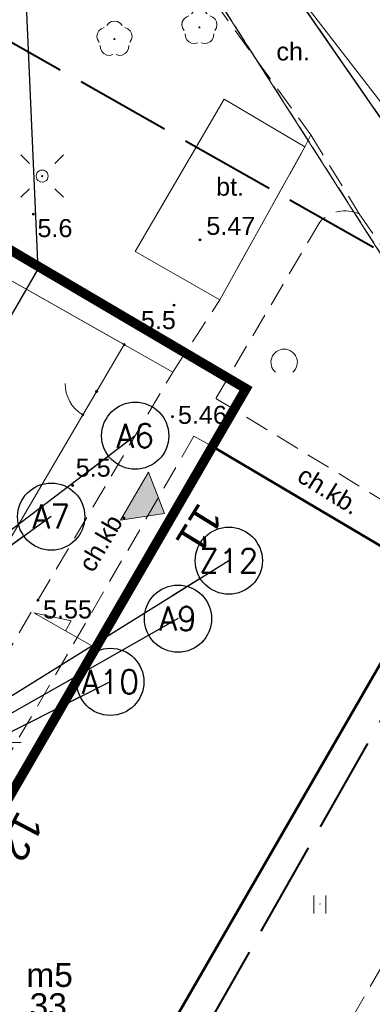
# Model space of a CAD drawing. Extents: x 5477758 to 5478338, y 5918296 to 5918502.
# Tile 127 of 138: x 5477956 to 5477971, y 5918433 to 5918474. Entities that reach past the tile are written whole.
import ezdxf
from ezdxf.enums import TextEntityAlignment as Align

# ---------------------------------------------------------------- set-up
doc = ezdxf.new("R2010")
doc.units = 0
doc.header["$PDSIZE"] = 0.75
for name, pattern in [('budynki akt$0$DASHED', [19.05, 12.7, -6.35]), ('PRZER1-1', [2, 1, -1]), ('PRZER2-1', [3, 2, -1]), ('PRZER3-1', [4, 3, -1]), ('PRZER4-1', [5, 4, -1])]:
    doc.linetypes.add(name, pattern=pattern)
doc.layers.get('0').update_dxf_attribs({"linetype": 'CONTINUOUS', "lineweight": 13})
for name, color, linetype, lineweight in [('000_wejscia do budynków', 7, 'CONTINUOUS', 0), ('0_PROJEKTOWANE OGRODZENIE', 7, 'CONTINUOUS', 0), ('0_PROJEKTOWANE SPADKI TERENU', 7, 'CONTINUOUS', 0), ('0_WSPÓŁRZĘDNE_ODNOŚNIKI', 6, 'CONTINUOUS', 15), ('A_GRANICA OPRACOWANIA', 7, 'CONTINUOUS', 0), ('GEPADR_O', 236, 'CONTINUOUS', 18), ('GESBZO', 7, 'CONTINUOUS', 50), ('GESBZO_O', 7, 'CONTINUOUS', 50), ('GESDZI', 7, 'CONTINUOUS', 18), ('GESUZY', 96, 'PRZER1-1', 18), ('GSLINN', 7, 'CONTINUOUS', 18), ('GSLKRW', 7, 'CONTINUOUS', 25), ('GSPPRB', 7, 'CONTINUOUS', 20), ('GSPRDL', 96, 'CONTINUOUS', 18), ('GSSINN', 7, 'CONTINUOUS', 18), ('GSSINN_O', 7, 'CONTINUOUS', 18), ('GSSKOA', 7, 'PRZER3-1', 18), ('GSSKOD', 7, 'PRZER2-1', 18), ('GSSKOD_O', 7, 'PRZER2-1', 18), ('GSSUTR', 7, 'PRZER2-1', 18), ('GULGPR', 2, 'CONTINUOUS', 18), ('GUPELA', 7, 'CONTINUOUS', 18), ('GUPPRZ_O', 7, 'CONTINUOUS', 18), ('OT_Rzedna', 7, 'CONTINUOUS', 18), ('pomiar', 7, 'CONTINUOUS', 18), ('wysokosci', 7, 'CONTINUOUS', 18), ('zakres', 150, 'PRZER4-1', 50)]:
    doc.layers.add(name, color=color, linetype=linetype, lineweight=lineweight)
doc.styles.add('GEO-INFO', font='arial.ttf')
doc.styles.add('pktkecm$0$Punkty', font='simplex.shx', dxfattribs={"width": 0.8, "oblique": 10, "height": 1})
doc.styles.add('pktkecm$0$STANDARD', font='romans')
doc.dimstyles.new('pktkecm$0$ODNOŚNIKI', dxfattribs={"dimtxt": 17.5, "dimasz": 6, "dimexe": 7, "dimexo": 7, "dimgap": 7, "dimtad": 1, "dimtoh": 1, "dimdec": 0, "dimzin": 0, "dimdsep": 46, "dimtxsty": 'pktkecm$0$STANDARD', "dimblk": 'pktkecm$0$_Dot', "dimcen": 8, "dimdle": 7, "dimclrt": 2, "dimadec": 0, "dimazin": 0, "dimtfac": 1, "dimtdec": 0, "dimtofl": 0, "dimtmove": 0, "dimatfit": 3, "dimldrblk": 'pktkecm$0$_DotBlank', "dimfxl": 0, "dimtolj": 1, "dimtzin": 0, "dimarcsym": 0})

# ---------------------------------------------------------------- blocks, each defined once
blk = doc.blocks.new('SPDLP')
blk.add_hatch(color=0).paths.add_polyline_path([(0, -0.09), (0.027812, -0.085595), (0.052901, -0.072812), (0.072812, -0.052901), (0.085595, -0.027812), (0.09, 0), (0.085595, 0.027812), (0.072812, 0.052901), (0.052901, 0.072812), (0.027812, 0.085595), (0, 0.09), (-0.027812, 0.085595), (-0.052901, 0.072812), (-0.072812, 0.052901), (-0.085595, 0.027812), (-0.09, 0), (-0.085595, -0.027812), (-0.072812, -0.052901), (-0.052901, -0.072812), (-0.027812, -0.085595)])
at = {"color": 0}
for points in [[(-1.271938, -0.268652), (-1.40916, -0.048001), (-1.462858, 0.20623), (-1.426585, 0.463525), (-1.304695, 0.693003), (-1.11182, 0.867117), (-0.871109, 0.964971)], [(-0.648554, 1.126667), (-0.481106, 1.325358), (-0.255912, 1.454989), (0, 1.5), (0.255912, 1.454989), (0.481106, 1.325358), (0.648554, 1.126667)], [(0.871109, 0.964971), (1.11182, 0.867117), (1.304695, 0.693003), (1.426585, 0.463525), (1.462858, 0.20623), (1.40916, -0.048001), (1.271938, -0.268652)], [(-0.137547, -1.292703), (-0.389802, -1.355024), (-0.648184, -1.327532), (-0.881678, -1.213525), (-1.062258, -1.026689), (-1.168249, -0.78945), (-1.186929, -0.530282)], [(1.186929, -0.530282), (1.168249, -0.78945), (1.062258, -1.026689), (0.881678, -1.213525), (0.648184, -1.327532), (0.389802, -1.355024), (0.137547, -1.292703)]]:
    blk.add_lwpolyline(points, dxfattribs=at)
blk = doc.blocks.new('SPTRW')
at = {"color": 0}
for points in [[(-0.51332, 0.7233), (-0.51332, -0.7767)], [(0.48668, -0.7767), (0.48668, 0.7233)]]:
    blk.add_lwpolyline(points, dxfattribs=at)
blk = doc.blocks.new('OTRN')
at = {"linetype": 'Continuous', "lineweight": 13}
blk.add_hatch(color=0, dxfattribs=at).paths.add_polyline_path([(0, -0.091, 1), (0, 0.091, 1)])
at = {"color": 0, "linetype": 'Continuous', "lineweight": 13}
blk.add_circle((0, 0), 0.0906, dxfattribs=at)
blk = doc.blocks.new('KTOK04_500')
at = {"color": 0, "linetype": 'Continuous', "lineweight": 13}
blk.add_arc((3, 0), 3, 119.98164, 180, dxfattribs=at)
blk = doc.blocks.new('OTZK_1')
at = {"color": 0, "linetype": 'Continuous', "lineweight": 18}
blk.add_arc((0, 0), 1.1, 311.18593, 228.81407, dxfattribs=at)
blk = doc.blocks.new('SUEO')
blk.add_hatch(color=0).paths.add_polyline_path([(-0.002174, 0.089974), (0.023762, 0.086807), (0.042561, 0.0793), (0.060131, 0.066965), (0.076266, 0.047786), (0.086234, 0.025762), (0.089972, 0.002226), (0.088646, -0.015553), (0.081114, -0.038994), (0.066834, -0.060276), (0.049699, -0.075033), (0.027576, -0.085671), (0.004027, -0.08991), (-0.019639, -0.087831), (-0.040932, -0.080154), (-0.059082, -0.067892), (-0.073734, -0.051607), (-0.08374, -0.032979), (-0.089221, -0.011817), (-0.089063, 0.012951), (-0.082571, 0.035806), (-0.069528, 0.057148), (-0.048957, 0.075519), (-0.026898, 0.085887)])
at = {"color": 0}
for points in [[(-1.767767, 1.767767), (-1.06066, 1.06066)], [(1.767767, 1.767767), (1.06066, 1.06066)], [(-1.767767, -1.767767), (-1.06066, -1.06066)], [(1.767767, -1.767767), (1.06066, -1.06066)]]:
    blk.add_lwpolyline(points, dxfattribs=at)
blk = doc.blocks.new('OKRAG_PELNY')
at = {"color": 0}
blk.add_lwpolyline([(0, 0.5), (0.12941, 0.482963), (0.25, 0.433013), (0.353553, 0.353553), (0.433013, 0.25), (0.482963, 0.12941), (0.5, 0), (0.482963, -0.12941), (0.433013, -0.25), (0.353553, -0.353553), (0.25, -0.433013), (0.12941, -0.482963), (0, -0.5), (-0.12941, -0.482963), (-0.25, -0.433013), (-0.353553, -0.353553), (-0.433013, -0.25), (-0.482963, -0.12941), (-0.5, 0), (-0.482963, 0.12941), (-0.433013, 0.25), (-0.353553, 0.353553), (-0.25, 0.433013), (-0.12941, 0.482963)], close=True, dxfattribs=at)
blk = doc.blocks.new('zw$2EFF')
at = {"lineweight": 18}
blk.add_hatch(color=256, dxfattribs=at).paths.add_polyline_path([(-0.771, 0.963), (0, 0), (0.77, 0.963)])
blk.add_lwpolyline([(-0.771, 0.963), (0.77, 0.963), (0, 0), (-0.771, 0.963)], dxfattribs=at)
blk = doc.blocks.new('pktkecm$0$_Dot')
at = {"color": 0, "linetype": 'ByBlock', "lineweight": -2}
blk.add_line((-0.5, 0), (-1, 0), dxfattribs=at)
at = {"color": 0, "linetype": 'ByBlock', "const_width": 0.5}
blk.add_lwpolyline([(-0.25, 0, 1), (0.25, 0, 1)], format="xyb", close=True, dxfattribs=at)
blk = doc.blocks.new('pktkecm$0$_DotBlank')
at = {"color": 0, "linetype": 'ByBlock', "lineweight": -2}
blk.add_line((-0.5, 0), (-1, 0), dxfattribs=at)
blk.add_circle((0, 0), 0.5, dxfattribs=at)
blk = doc.blocks.new('pktkecm$0$Punkt')
blk.add_point((0, 0))
at = {"style": 'pktkecm$0$STANDARD'}
blk.add_attdef('NR', (0.918, 1.118), '', height=1.75, dxfattribs=at)
at = {"style": 'pktkecm$0$STANDARD', "flags": 1}
for tag, p in [('WSPZ', (0.918, -3.048)), ('DATA', (0.918, -7.215))]:
    blk.add_attdef(tag, p, '', height=2.5, dxfattribs=at)

msp = doc.modelspace()

# ---------------------------------------------------------------- linework, layer by layer
at = {"layer": '0_PROJEKTOWANE OGRODZENIE', "lineweight": 30}
msp.add_lwpolyline([(5477942.959, 5918453.455), (5477950.692, 5918466.889), (5477956.869, 5918463.337), (5477947.851, 5918447.759), (5477943.435, 5918450.298), (5477943.299, 5918450.376), (5477942.959, 5918453.455)], dxfattribs=at)
at = {"layer": '0_PROJEKTOWANE SPADKI TERENU'}
msp.add_lwpolyline([(5477959.336, 5918447.498), (5477956.701, 5918449.006), (5477958.256, 5918448.665), (5477958.019, 5918448.251)], dxfattribs=at)
at = {"layer": 'A_GRANICA OPRACOWANIA', "color": 1, "linetype": 'budynki akt$0$DASHED', "ltscale": 0.1, "const_width": 0.4}
msp.add_lwpolyline([(5477924.666, 5918437.385), (5477923.68, 5918435.693), (5477947.085, 5918422.232), (5477949.411, 5918426.304), (5477947.596, 5918427.361), (5477964.141, 5918455.941), (5477965.541, 5918458.35), (5477956.078, 5918463.925), (5477947.799, 5918468.803), (5477947.799, 5918468.803), (5477943.997, 5918471.043), (5477943.489, 5918470.182), (5477933.716, 5918453.151), (5477933.004, 5918451.909), (5477924.666, 5918437.385)], dxfattribs=at)
at = {"layer": 'GESBZO', "color": 7, "linetype": 'Continuous', "lineweight": 50}
msp.add_lwpolyline([(5477947.596, 5918427.361), (5477964.141, 5918455.941), (5477973.257, 5918450.553), (5477957.124, 5918422.592), (5477958.789, 5918421.465), (5477950.46, 5918406.9), (5477941.35, 5918412.22), (5477949.411, 5918426.304)], close=True, dxfattribs=at)
at = {"layer": 'GESDZI', "color": 7, "linetype": 'Continuous', "lineweight": 18}
for points in [[(5477956.852, 5918483.668), (5477963.46, 5918476), (5477971.4, 5918463.59), (5477981.759, 5918442.93)], [(5477981.759, 5918442.93), (5477971.4, 5918463.59), (5477963.46, 5918476), (5477956.852, 5918483.668)]]:
    msp.add_lwpolyline(points, dxfattribs=at)
at = {"layer": 'GESUZY', "color": 96, "linetype": 'PRZER1-1', "lineweight": 18, "ltscale": 0.5}
for points in [[(5477956.852, 5918483.668), (5477963.46, 5918476), (5477971.4, 5918463.59), (5477981.759, 5918442.93)], [(5477981.759, 5918442.93), (5477971.4, 5918463.59), (5477963.46, 5918476), (5477956.852, 5918483.668)]]:
    msp.add_lwpolyline(points, dxfattribs=at)
at = {"layer": 'GSLINN', "color": 7, "linetype": 'Continuous', "lineweight": 18}
msp.add_lwpolyline([(5477948.233, 5918467.115), (5477962.493, 5918459.043)], dxfattribs=at)
at = {"layer": 'GSLKRW', "color": 7, "linetype": 'Continuous', "lineweight": 25}
msp.add_lwpolyline([(5477984.675, 5918448.07, 0.085053), (5477983.326, 5918451.046), (5477978.858, 5918458.003), (5477972.884, 5918467.137), (5477964.404, 5918479.383)], format="xyb", dxfattribs=at)
at = {"layer": 'GSPPRB', "color": 7, "linetype": 'Continuous', "lineweight": 20}
msp.add_point((5477964.141, 5918455.941), dxfattribs=at)
at = {"layer": 'GSSINN', "color": 7, "linetype": 'Continuous', "lineweight": 18}
msp.add_lwpolyline([(5477964.635, 5918470.422), (5477967.996, 5918468.433), (5477964.446, 5918462.055), (5477960.917, 5918464.068)], close=True, dxfattribs=at)
at = {"layer": 'GSSKOA', "color": 7, "linetype": 'PRZER3-1', "lineweight": 18, "ltscale": 0.5}
msp.add_lwpolyline([(5477984.676, 5918448.072, 0.084576), (5477983.33, 5918451.05), (5477978.86, 5918458), (5477972.88, 5918467.14), (5477964.404, 5918479.383)], format="xyb", dxfattribs=at)
at = {"layer": 'GSSKOD', "color": 7, "linetype": 'PRZER2-1', "lineweight": 18, "ltscale": 0.5}
for points in [[(5477957.805, 5918483.128), (5477958.203, 5918482.622), (5477963.336, 5918475.72), (5477968.236, 5918468.933), (5477970.258, 5918465.638), (5477974.812, 5918459.035), (5477978.364, 5918453.259), (5477980.276, 5918449.561), (5477981.34, 5918447.144), (5477982.062, 5918445.034), (5477982.307, 5918443.897)], [(5477924.632, 5918422.726), (5477928.468, 5918424.674), (5477937.092, 5918428.506), (5477941.728, 5918430.721), (5477947.221, 5918436.084), (5477951.574, 5918440.386), (5477956.873, 5918449.535), (5477962.493, 5918459.043), (5477964.446, 5918462.055), (5477967.996, 5918468.433), (5477968.236, 5918468.933)], [(5477963.369, 5918456.364), (5477953.957, 5918440.129), (5477943.324, 5918421.46), (5477943.065, 5918421.081), (5477945.62, 5918419.676), (5477944.34, 5918417.44), (5477941.721, 5918418.806)]]:
    msp.add_lwpolyline(points, dxfattribs=at)
for points in [[(5477984.675, 5918448.07, 0.085053), (5477983.326, 5918451.046), (5477978.858, 5918458.003), (5477972.884, 5918467.137), (5477964.404, 5918479.383)], [(5477970.258, 5918465.638, 0.325645), (5477968.612, 5918465.293), (5477964.287, 5918457.946)], [(5477964.287, 5918457.946), (5477974.857, 5918451.467, -0.191303), (5477977.119, 5918444.664, -0.067534), (5477975.879, 5918437.577), (5477970.144, 5918427.702), (5477965.273, 5918420.409), (5477963.954, 5918418.054), (5477956.135, 5918403.788)], [(5477954.279, 5918404.806), (5477974.493, 5918439.999, 0.092657), (5477975.121, 5918446.676, 0.188707), (5477973.696, 5918450.211), (5477973.257, 5918450.553), (5477964.141, 5918455.941), (5477963.369, 5918456.364)]]:
    msp.add_lwpolyline(points, format="xyb", dxfattribs=at)
at = {"layer": 'GSSUTR', "color": 7, "linetype": 'PRZER2-1', "lineweight": 18, "ltscale": 0.5}
msp.add_lwpolyline([(5477968.62, 5918436.872), (5477968.61, 5918436.852), (5477968.63, 5918436.852)], close=True, dxfattribs=at)
at = {"layer": 'GULGPR', "color": 2, "linetype": 'Continuous', "lineweight": 18}
msp.add_lwpolyline([(5477963.951, 5918479.64), (5477971.628, 5918469.679), (5477977.854, 5918457.317), (5477983.634, 5918446.418), (5477983.67, 5918446.299)], dxfattribs=at)
at = {"layer": 'GUPPRZ_O', "color": 36, "linetype": 'Continuous', "lineweight": 9, "flags": 128}
msp.add_lwpolyline([(5477954.134, 5918443.602), (5477956.172, 5918443.602)], dxfattribs=at)
at = {"layer": 'OT_Rzedna', "color": 7}
for p in [(5477963.623, 5918464.554), (5477962.544, 5918461.832), (5477959.32, 5918458.24), (5477958.74, 5918457.26), (5477962.48, 5918457.18), (5477958.32, 5918454.314)]:
    msp.add_point(p, dxfattribs=at)
at = {"layer": 'pomiar', "linetype": 'Continuous', "lineweight": 18, "flags": 128}
for points in [[(5477948.233, 5918467.115), (5477960.464, 5918460.186), (5477959.32, 5918458.24)], [(5477946.519, 5918455.814), (5477954.984, 5918450.859), (5477958.74, 5918457.26)]]:
    msp.add_lwpolyline(points, dxfattribs=at)
at = {"layer": 'pomiar', "linetype": 'Continuous', "lineweight": 13, "flags": 128}
msp.add_lwpolyline([(5477958.74, 5918457.26), (5477959.32, 5918458.24)], dxfattribs=at)
at = {"layer": 'zakres', "linetype": 'PRZER4-1', "lineweight": 40}
msp.add_lwpolyline([(5477963.54, 5918377.848), (5477941.504, 5918392.244), (5477979.546, 5918459.295), (5477938.033, 5918482.848), (5477904.167, 5918427.813), (5477915.775, 5918420.837), (5477872.982, 5918351.171), (5477887.852, 5918340.978), (5477923.836, 5918315.921)], close=True, dxfattribs=at)

# ---------------------------------------------------------------- block references
at = {"layer": '000_wejscia do budynków', "lineweight": 0, "xscale": -1.5, "yscale": 1.5, "zscale": 1.5, "rotation": 59.93299828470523}
msp.add_blockref('zw$2EFF', (5477962.145, 5918453.144), dxfattribs=at)
at = {"layer": '0_WSPÓŁRZĘDNE_ODNOŚNIKI', "lineweight": -3}
ref = msp.add_blockref('pktkecm$0$Punkt', (5477956.869, 5918463.337), dxfattribs=dict(at, xscale=1.200000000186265))
ref.add_attrib('PUNKT', 'A2', dxfattribs={"layer": '0', "height": 1, "style": 'pktkecm$0$Punkty', "oblique": 0.0012, "width": 0.96}).set_placement((5477956.227, 5918477.874), align=Align.MIDDLE_CENTER)
ref = msp.add_blockref('pktkecm$0$Punkt', (5477948.829, 5918447.192), dxfattribs=dict(at, xscale=1.200000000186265))
ref.add_attrib('PUNKT', 'A6', dxfattribs={"layer": '0', "height": 1, "style": 'pktkecm$0$Punkty', "oblique": 0.0012, "width": 0.96}).set_placement((5477960.925, 5918456.389), align=Align.MIDDLE_CENTER)
ref = msp.add_blockref('pktkecm$0$Punkt', (5477948.482, 5918446.592), dxfattribs=dict(at, xscale=1.200000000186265))
ref.add_attrib('PUNKT', 'A7', dxfattribs={"layer": '0', "height": 1, "style": 'pktkecm$0$Punkty', "oblique": 0.0012, "width": 0.96}).set_placement((5477957.426, 5918453.017), align=Align.MIDDLE_CENTER)
ref = msp.add_blockref('pktkecm$0$Punkt', (5477953.515, 5918444.13), dxfattribs=dict(at, xscale=1.200000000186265))
ref.add_attrib('PUNKT', 'Z12', dxfattribs={"layer": '0', "height": 1, "style": 'pktkecm$0$Punkty', "oblique": 0.0012, "width": 0.96}).set_placement((5477964.823, 5918451.179), align=Align.MIDDLE_CENTER)
ref = msp.add_blockref('pktkecm$0$Punkt', (5477953.651, 5918443.617), dxfattribs=dict(at, xscale=1.200000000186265))
ref.add_attrib('PUNKT', 'A9', dxfattribs={"layer": '0', "height": 1, "style": 'pktkecm$0$Punkty', "oblique": 0.0012, "width": 0.96}).set_placement((5477962.708, 5918448.762), align=Align.MIDDLE_CENTER)
ref = msp.add_blockref('pktkecm$0$Punkt', (5477953.164, 5918442.743), dxfattribs=dict(at, xscale=1.200000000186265))
ref.add_attrib('PUNKT', 'A10', dxfattribs={"layer": '0', "height": 1, "style": 'pktkecm$0$Punkty', "oblique": 0.0012, "width": 0.96}).set_placement((5477959.888, 5918446.129), align=Align.MIDDLE_CENTER)
at = {"layer": 'GSPRDL', "color": 96, "lineweight": 18, "xscale": 0.5, "yscale": 0.5}
for p in [(5477963.6, 5918473.413), (5477960.06, 5918472.926)]:
    msp.add_blockref('SPDLP', p, dxfattribs=at)
at = {"layer": 'GSSUTR', "color": 7, "lineweight": 18, "xscale": 0.5, "yscale": 0.5}
msp.add_blockref('SPTRW', (5477968.62, 5918436.862), dxfattribs=at)
at = {"layer": 'GUPELA', "color": 7, "lineweight": 18, "xscale": 0.5, "yscale": 0.5}
for name, p in [('SUEO', (5477957.048, 5918467.213, 10.15)), ('OKRAG_PELNY', (5477957.048, 5918467.213, 10.16))]:
    msp.add_blockref(name, p, dxfattribs=at)
at = {"layer": 'OT_Rzedna', "color": 7, "linetype": 'Continuous', "xscale": 0.5, "yscale": 0.5, "zscale": 0.5}
for p in [(5477956.684, 5918465.625), (5477963.623, 5918464.554), (5477962.544, 5918461.832), (5477960.464, 5918460.186), (5477959.32, 5918458.24), (5477958.74, 5918457.26), (5477962.48, 5918457.18), (5477958.32, 5918454.314), (5477956.873, 5918449.535)]:
    msp.add_blockref('OTRN', p, dxfattribs=at)
at = {"layer": 'pomiar', "linetype": 'Continuous', "xscale": 0.5, "yscale": 0.5, "zscale": 0.5}
msp.add_blockref('OTZK_1', (5477967.13, 5918459.448), dxfattribs=at)
at = {"layer": 'pomiar', "linetype": 'Continuous', "xscale": 0.5, "yscale": 0.5, "zscale": 0.5, "rotation": 59.38}
msp.add_blockref('KTOK04_500', (5477958.74, 5918457.26), dxfattribs=at)

# ---------------------------------------------------------------- texts
at = {"layer": 'GEPADR_O', "color": 236, "linetype": 'Continuous', "lineweight": 0, "style": 'GEO-INFO'}
for s, rotation, p in [('11', 238.2413, (5477964.645, 5918453.007)), ('12', 242.1027, (5477957.156, 5918440.225))]:
    msp.add_text(s, height=1.25, rotation=rotation, dxfattribs=at).set_placement(p, align=Align.TOP_LEFT)
at = {"layer": 'GESBZO_O', "color": 7, "linetype": 'Continuous', "lineweight": 0, "style": 'GEO-INFO'}
msp.add_text('m5', height=1, dxfattribs=at).set_placement((5477958.33, 5918433.408), align=Align.RIGHT)
at = {"layer": 'GESBZO_O', "color": 1, "linetype": 'Continuous', "lineweight": 0, "style": 'GEO-INFO'}
msp.add_text('33', height=1, dxfattribs=at).set_placement((5477957.304, 5918433.142), align=Align.TOP_CENTER)
at = {"layer": 'GSSINN_O', "color": 7, "linetype": 'Continuous', "lineweight": 0, "style": 'GEO-INFO'}
msp.add_text('bt.', height=0.75, dxfattribs=at).set_placement((5477964.879, 5918466.786), align=Align.MIDDLE)
at = {"layer": 'GSSKOD_O', "color": 7, "linetype": 'Continuous', "lineweight": 0, "style": 'GEO-INFO'}
msp.add_text('ch.', height=0.75, dxfattribs=at).set_placement((5477967.505, 5918472.424), align=Align.MIDDLE)
for rotation, p in [(328.134, (5477969.004, 5918454.126)), (59.7505, (5477959.539, 5918452.044))]:
    msp.add_text('ch.kb.', height=0.75, rotation=rotation, dxfattribs=at).set_placement(p, align=Align.MIDDLE)
at = {"layer": 'wysokosci', "color": 7, "style": 'GEO-INFO'}
for s, p in [('5.6', (5477956.853, 5918465.421)), ('5.47', (5477963.888, 5918465.514)), ('5.5', (5477961.162, 5918461.586)), ('5.46', (5477962.705, 5918457.635)), ('5.5', (5477958.446, 5918455.433)), ('5.55', (5477957.084, 5918449.521))]:
    msp.add_text(s, height=0.75, dxfattribs=at).set_placement(p, align=Align.TOP_LEFT)

# ---------------------------------------------------------------- leaders
at = {"layer": '0_WSPÓŁRZĘDNE_ODNOŚNIKI', "lineweight": -3}
for points in [[(5477956.227, 5918477.874), (5477956.869, 5918463.337)], [(5477960.925, 5918456.389), (5477948.829, 5918447.192)], [(5477957.426, 5918453.017), (5477948.482, 5918446.592)], [(5477964.823, 5918451.179), (5477953.515, 5918444.13)], [(5477962.708, 5918448.762), (5477953.651, 5918443.617)], [(5477959.888, 5918446.129), (5477953.164, 5918442.743)]]:
    msp.add_leader(points, dimstyle='pktkecm$0$ODNOŚNIKI', override={"dimasz": 2.8}, dxfattribs=at)

doc.saveas('drawing.dxf')
